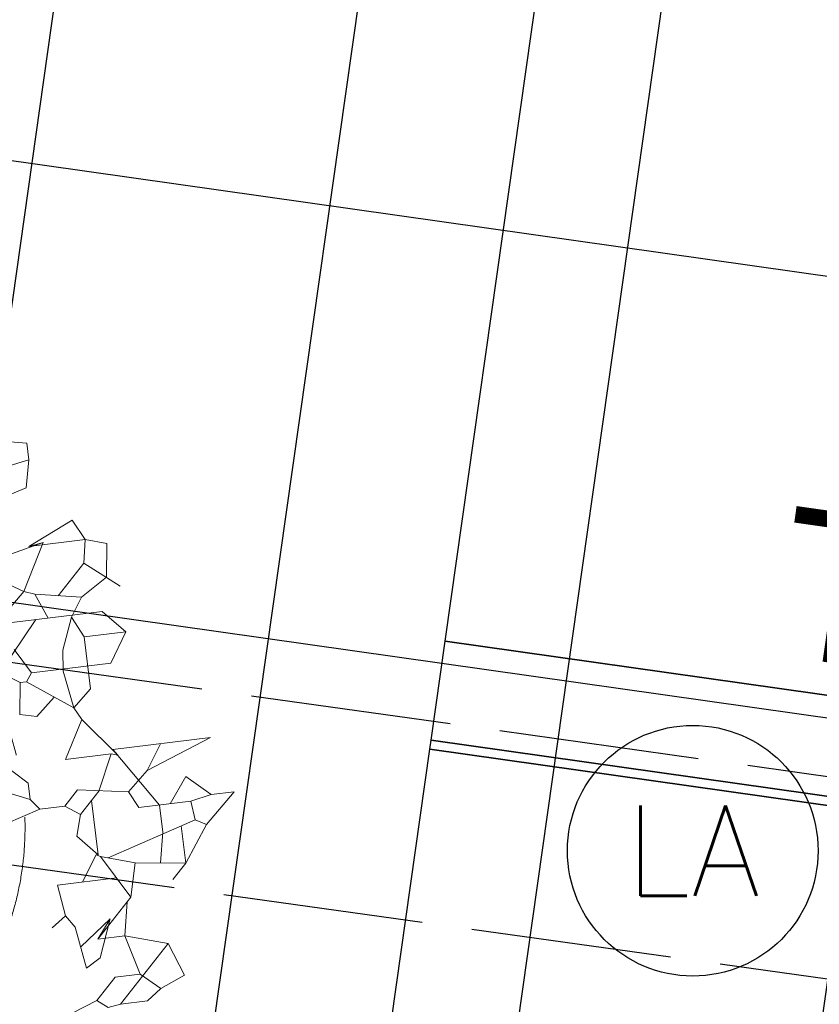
# Model space of a CAD drawing. Header units: millimetres. Extents: x -4107 to 114693, y -37499 to 54671.
# Tile 43 of 156: x 62894 to 64489, y -15047 to -13083. Entities that reach past the tile are written whole.
import ezdxf
from ezdxf.enums import TextEntityAlignment as Align

# ---------------------------------------------------------------- set-up
doc = ezdxf.new("R2010")
doc.units = ezdxf.units.MM
doc.header["$LTSCALE"] = 50
doc.linetypes.add('$0$B0201', pattern=[20, 12.5, -2.5, 2.5, -2.5])
doc.linetypes.add('XREF_06_Vloergoot installaties$0$E_GOOT5', pattern=[10, 8, -2])
for name, color, linetype in [('FOK_ BRANDSLANGHASPELS', 2, 'Continuous'), ('FOK_02B_SOLIDS', 253, 'Continuous'), ('FOK_05---_TEKST_25', 2, 'Continuous'), ('FOK_22_BINNENWANDEN', 2, 'Continuous'), ('FOK_72_VAST MEUBILAIR', 1, 'Continuous'), ('XREF_06_PLAFOND$0$AA35RJ8-_HWOLCEMENT', 242, 'Continuous'), ('XREF_06_PLAFOND$0$AI45----_PLAFONDAFW', 2, 'Continuous'), ('XREF_06_Sprinkler installatie$0$WL524---', 4, 'Continuous'), ('XREF_06_verlichting$0$EL6311--', 3, 'Continuous'), ('XREF_06_Vloergoot installaties$0$EL6131--_VG', 3, 'Continuous')]:
    doc.layers.add(name, color=color, linetype=linetype)
doc.layers.add('FOK_92_BEPLANTING', color=62, linetype='$0$B0201', lineweight=5)
doc.styles.add('XREF_06_verlichting$0$BURO-018', font='simplex.shx', dxfattribs={"height": 180})

# ---------------------------------------------------------------- blocks, each defined once
blk = doc.blocks.new('XREF_06_Sprinkler installatie')
at = {"layer": 'XREF_06_Sprinkler installatie$0$WL524---'}
blk.add_line((61193.5, -13125), (69784.7, -14341.6), dxfattribs=at)
blk = doc.blocks.new('XREF_06_Vloergoot installaties')
at = {"layer": 'XREF_06_Vloergoot installaties$0$EL6131--_VG', "linetype": 'XREF_06_Vloergoot installaties$0$E_GOOT5'}
for p, q in [((61870.4, -14223.5), (67821.2, -15056.5)), ((61815, -14619.6), (67765.7, -15452.6))]:
    blk.add_line(p, q, dxfattribs=at)
blk = doc.blocks.new('XREF_06_PLAFOND')
at = {"layer": 'XREF_06_PLAFOND$0$AA35RJ8-_HWOLCEMENT'}
h = blk.add_hatch(dxfattribs=at)
h.set_pattern_fill('AR-SAND', color=3, scale=100, style=0)
h.set_pattern_definition([(37.5, (0, 0), (-6.29934, 192.68238), [0, -152, 0, -170, 0, -162.5]), (7.5, (0, 0), (176.9777, 282.2146), [0, -82, 0, -137, 0, -52.5]), (327.5, (-123, 0), (311.4142, 0.5659), [0, -50, 0, -180, 0, -235]), (317.5, (-123, 0), (300.6127, 87.7676), [0, -25, 0, -118, 0, -135])])
edge = h.paths.add_edge_path()
edge.add_line((43127, -14243.3), (58419.3, -19206.1))
edge.add_line((58419.3, -19206.1), (67730.9, 8108.9))
edge.add_arc((59883.2, 10784.2), 8291.1, 341.17601, 446.91022)
edge.add_line((60330.1, 19063.2), (33916.8, 20627.6))
edge.add_line((33916.8, 20627.6), (34420, 20584.8))
edge.add_line((34420, 20584.8), (35543.9, 20485.6))
edge.add_line((35543.9, 20485.6), (36683.3, 20381.7))
edge.add_line((36683.3, 20381.7), (37848.9, 20273.2))
edge.add_line((37848.9, 20273.2), (39050.9, 20148.3))
edge.add_line((39050.9, 20148.3), (40285.1, 19981.6))
edge.add_line((40285.1, 19981.6), (41548.6, 19763.1))
edge.add_line((41548.6, 19763.1), (42829.4, 19472.5))
edge.add_line((42829.4, 19472.5), (44122.5, 19109))
edge.add_line((44122.5, 19109), (45423.2, 18664.8))
edge.add_line((45423.2, 18664.8), (46722.2, 18132.5))
edge.add_line((46722.2, 18132.5), (48008.4, 17504))
edge.add_line((48008.4, 17504), (49268.4, 16772.4))
edge.add_line((49268.4, 16772.4), (50485.1, 15932))
edge.add_line((50485.1, 15932), (51639.9, 14978.6))
edge.add_line((51639.9, 14978.6), (52710, 13913.1))
edge.add_line((52710, 13913.1), (53675.1, 12736.9))
edge.add_line((53675.1, 12736.9), (54512.8, 11458.3))
edge.add_line((54512.8, 11458.3), (55208.8, 10080.1))
edge.add_line((55208.8, 10080.1), (55817.1, 8209.2))
edge.add_line((55817.1, 8209.2), (56064.8, 6685.2))
edge.add_line((56064.8, 6685.2), (56139.2, 5158.4))
edge.add_line((56139.2, 5158.4), (56050.4, 3639.5))
edge.add_line((56050.4, 3639.5), (55811.6, 2148.5))
edge.add_line((55811.6, 2148.5), (55438.3, 698.3))
edge.add_line((55438.3, 698.3), (54948.5, -697))
edge.add_line((54948.5, -697), (54359.8, -2029.7))
edge.add_line((54359.8, -2029.7), (53689, -3294.4))
edge.add_line((53689, -3294.4), (52951.5, -4489))
edge.add_line((52951.5, -4489), (52160.9, -5613.2))
edge.add_line((52160.9, -5613.2), (51328.7, -6667.7))
edge.add_line((51328.7, -6667.7), (50463.8, -7656))
edge.add_line((50463.8, -7656), (49570.4, -8575.7))
edge.add_line((49570.4, -8575.7), (48670.3, -9436.4))
edge.add_line((48670.3, -9436.4), (47771.6, -10244.3))
edge.add_line((47771.6, -10244.3), (46892.7, -11017.6))
edge.add_line((46892.7, -11017.6), (46032.2, -11771.8))
edge.add_line((46032.2, -11771.8), (45181.6, -12512.9))
edge.add_line((45181.6, -12512.9), (44331, -13249.4))
edge.add_line((44331, -13249.4), (43127, -14243.3))
h.paths.add_polyline_path([(59430.2, 12248.2), (59662.8, 12964.9), (60019.5, 12849.2), (59786.9, 12132.4)], flags=24)
h.paths.add_polyline_path([(60617.2, 10425.5), (61333.9, 10192.8), (61218.2, 9836.1), (60501.4, 10068.8)], flags=24)
at = {"layer": 'XREF_06_PLAFOND$0$AI45----_PLAFONDAFW'}
h = blk.add_hatch(dxfattribs=at)
h.set_pattern_fill('_USER,_O', color=256, scale=1800, pattern_type=0)
h.set_pattern_definition([(351.94, (60508.5, -17546.5), (252.38, 1782.22), [])])
edge = h.paths.add_edge_path(flags=16)
edge.add_arc((41622.2, 26897.4), 5449.9, 0, 180)
edge.add_arc((41622.2, 26897.4), 5449.9, 180, 360)
h.paths.add_polyline_path([(49833.5, 30277.3), (51633.5, 30277.3), (51633.5, 27677.3), (49833.5, 27677.3)], flags=16)
edge = h.paths.add_edge_path(flags=16)
edge.add_arc((86127.3, 26613.5), 3800, 0, 180)
edge.add_arc((86127.3, 26613.5), 3800, 180, 360)
edge = h.paths.add_edge_path(flags=16)
edge.add_arc((74998.8, -10766.8), 5450, 0, 180)
edge.add_arc((74998.8, -10766.8), 5450, 180, 360)
edge = h.paths.add_edge_path()
edge.add_arc((59888.1, 10791.1), 9323.9, 341.24236, 446.62909)
edge.add_line((60436.4, 20098.9), (31243.3, 21827.8))
edge.add_line((31243.3, 21827.8), (28955.1, 21950.5))
edge.add_line((28955.1, 21950.5), (30807, 36094.7))
edge.add_line((30807, 36094.7), (95373.9, 36094.7))
edge.add_line((95373.9, 36094.7), (86392.8, -27327.7))
edge.add_line((86392.8, -27327.7), (59702.3, -18665.8))
edge.add_line((59702.3, -18665.8), (68716.8, 7792.9))
h = blk.add_hatch(dxfattribs=at)
h.set_pattern_fill('_USER,_O', color=256, scale=600, angle=90, pattern_type=0)
h.set_pattern_definition([(81.94, (95317.84, 35698.9), (-594.073, 84.126), [])])
edge = h.paths.add_edge_path(flags=16)
edge.add_arc((86127.3, 26613.5), 3800, 0, 360)
edge = h.paths.add_edge_path(flags=16)
edge.add_arc((74998.8, -10766.8), 5450, 0, 360)
edge = h.paths.add_edge_path(flags=16)
edge.add_arc((41622.2, 26897.4), 5449.9, 0, 360)
h.paths.add_polyline_path([(49933.5, 30177.3), (51533.5, 30177.3), (51533.5, 27777.3), (49933.5, 27777.3)], flags=16)
edge = h.paths.add_edge_path()
edge.add_arc((59888.1, 10791.1), 9323.9, 341.24236, 446.62909)
edge.add_line((60436.4, 20098.9), (31243.3, 21827.8))
edge.add_line((31243.3, 21827.8), (28955.1, 21950.5))
edge.add_line((28955.1, 21950.5), (30807, 36094.7))
edge.add_line((30807, 36094.7), (95373.9, 36094.7))
edge.add_line((95373.9, 36094.7), (86392.8, -27327.7))
edge.add_line((86392.8, -27327.7), (59702.3, -18665.8))
edge.add_line((59702.3, -18665.8), (68716.8, 7792.9))
blk = doc.blocks.new('XREF_06_verlichting$0$1115B3A')
at = {"color": 0, "linetype": 'Continuous'}
blk.add_circle((0, 0), 2.5, dxfattribs=at)
at = {"color": 0, "linetype": 'Continuous', "style": 'XREF_06_verlichting$0$BURO-018'}
for tag, p in [('E_GKAST', (0, 8)), ('E_GROEP', (0, 5)), ('E_SGROEP', (4.5, 5)), ('E_ARMCODE', (0, 0)), ('E_SLET', (4.5, -1))]:
    blk.add_attdef(tag, text='', height=1.8, dxfattribs=at).set_placement(p, align=Align.MIDDLE)
blk = doc.blocks.new('XREF_06_verlichting')
at = {"layer": 'XREF_06_verlichting$0$EL6311--'}
ref = blk.add_blockref('XREF_06_verlichting$0$1115B3A', (64236.3, -14740.5), dxfattribs=dict(at, xscale=100, yscale=100, zscale=100))
ref.add_attrib('E_ARMCODE', 'LA', dxfattribs={"layer": '0', "color": 1, "linetype": 'Continuous', "height": 180, "style": 'XREF_06_verlichting$0$BURO-018'}).set_placement((64236.3, -14740.5), align=Align.MIDDLE)
blk = doc.blocks.new('A$C4D8164B4')
at = {"layer": 'FOK_ BRANDSLANGHASPELS', "color": 2}
blk.add_circle((20000, 20000), 20000, dxfattribs=at)
blk = doc.blocks.new('A$C64361900')
at = {"layer": 'FOK_72_VAST MEUBILAIR', "color": 253}
blk.add_lwpolyline([(4151.6, 4603.4), (3703, 1435), (138.5, 1939.7), (587.2, 5108.1)], close=True, dxfattribs=at)
at = {"layer": 'FOK_72_VAST MEUBILAIR'}
for points in [[(3703, 1435), (3674.9, 1236.9), (110.5, 1741.7), (138.5, 1939.7)], [(3674.9, 1236.9), (3672.4, 1219.1), (108, 1723.9), (110.5, 1741.7)], [(3672.4, 1219.1), (3567.2, 476.5), (2.8, 981.3), (108, 1723.9)]]:
    blk.add_lwpolyline(points, close=True, dxfattribs=at)
at = {"layer": 'FOK_05---_TEKST_25', "insert": (830.6, 2210.2), "char_height": 300, "width": 57960.996, "attachment_point": 1, "rotation": 351.94}
blk.add_mtext('{\\fCentury Gothic|b0|i0|c0|p34;TV-SCHERM}', dxfattribs=at)
blk = doc.blocks.new('BA016')
at = {"color": 0}
for p, q in [((1168.4, 1363.13335), (1253.06665, 1346.2)), ((1253.06665, 1346.2), (1253.06665, 1278.46665)), ((1058.33335, 1244.6), (1253.06665, 1278.46665)), ((1253.06665, 1278.46665), (1227.66665, 1168.4)), ((1227.66665, 1168.4), (1016, 1109.13335)), ((1210.73335, 931.33335), (1397, 1016)), ((1397, 1016), (1439.33335, 931.33335)), ((1270, 939.8), (1117.6, 905.93335)), ((1270, 939.8), (1168.4, 753.53335)), ((1270, 939.8), (1210.73335, 931.33335)), ((1210.73335, 931.33335), (1439.33335, 931.33335)), ((1439.33335, 931.33335), (1422.4, 838.2)), ((1439.33335, 931.33335), (1524, 905.93335)), ((1524, 905.93335), (1507.06665, 770.46665)), ((1168.4, 753.53335), (1016, 846.66665)), ((1422.4, 838.2), (1303.86665, 719.66665)), ((1422.4, 838.2), (1557.86665, 728.13335)), ((1507.06665, 770.46665), (1397, 702.73335)), ((939.8, 541.86665), (1168.4, 753.53335)), ((1168.4, 753.53335), (1210.73335, 736.6)), ((1210.73335, 736.6), (1253.06665, 635)), ((1397, 702.73335), (1210.73335, 736.6)), ((1397, 702.73335), (1346.2, 626.53335)), ((939.8, 635), (1473.2, 635)), ((1202.26665, 635), (1032.93335, 440.26665)), ((1346.2, 626.53335), (1295.4, 499.53335)), ((1346.2, 626.53335), (1388.53335, 541.86665)), ((1473.2, 635), (1557.86665, 541.86665)), ((1100.66665, 524.93335), (1159.93335, 423.33335)), ((1557.86665, 541.86665), (1388.53335, 541.86665)), ((1388.53335, 541.86665), (1388.53335, 330.2)), ((1557.86665, 541.86665), (1481.66665, 423.33335)), ((1295.4, 499.53335), (1286.93335, 414.86665)), ((1032.93335, 440.26665), (1109.13335, 389.46665)), ((1159.93335, 423.33335), (1134.53335, 389.46665)), ((1481.66665, 423.33335), (1159.93335, 423.33335)), ((1286.93335, 414.86665), (1312.33335, 262.46665)), ((1109.13335, 389.46665), (1092.2, 262.46665)), ((1109.13335, 389.46665), (1134.53335, 389.46665)), ((1134.53335, 389.46665), (1312.33335, 262.46665)), ((1388.53335, 330.2), (1312.33335, 262.46665)), ((1159.93335, 245.53335), (1238.3967, 315.27855)), ((1092.2, 262.46665), (1159.93335, 245.53335)), ((1312.33335, 262.46665), (1337.73335, 211.66665)), ((1337.73335, 211.66665), (1253.06665, 59.26665)), ((1337.73335, 211.66665), (1464.73335, 50.8)), ((922.86665, 143.93335), (1092.2, -16.93335)), ((1253.06665, 59.26665), (1439.33335, 59.26665)), ((1439.33335, 59.26665), (1371.6, -84.66665)), ((1439.33335, 59.26665), (1464.73335, 50.8)), ((1447.8, 76.2), (1608.66665, -169.33335)), ((1845.73335, 76.2), (1447.8, 76.2)), ((1464.73335, 50.8), (1447.8, 76.2)), ((1642.53335, 76.2), (1574.8, -25.4)), ((1574.8, -25.4), (1845.73335, 76.2)), ((939.8, -16.93335), (1092.2, -84.66665)), ((1092.2, -16.93335), (1092.2, -84.66665)), ((1574.8, -25.4), (1490.13335, -101.6)), ((1286.93335, -67.73335), (1227.66665, -127)), ((1490.13335, -101.6), (1286.93335, -67.73335)), ((1727.2, -67.73335), (1651, -169.33335)), ((1820.33335, -152.4), (1727.2, -67.73335)), ((1092.2, -84.66665), (1126.06665, -127)), ((1371.6, -84.66665), (1286.93335, -169.33335)), ((1337.73335, -118.53335), (1337.73335, -338.66665)), ((1490.13335, -101.6), (1524, -169.33335)), ((1126.06665, -127), (982.13335, -169.33335)), ((1126.06665, -127), (1227.66665, -127)), ((1227.66665, -127), (1286.93335, -169.33335)), ((1820.33335, -152.4), (1735.66665, -169.33335)), ((1913.46665, -152.4), (1786.46665, -270.93335)), ((1820.33335, -152.4), (1913.46665, -152.4)), ((1286.93335, -169.33335), (1261.53335, -254)), ((1524, -169.33335), (1735.66665, -169.33335)), ((1608.66665, -169.33335), (1608.66665, -279.4)), ((1735.66665, -169.33335), (1744.13335, -245.53335)), ((1261.53335, -254), (1337.73335, -338.66665)), ((1744.13335, -245.53335), (1376.62395, -356.6408)), ((1684.86665, -263.45115), (1684.86665, -414.86665)), ((1786.46665, -270.93335), (1684.86665, -414.86665)), ((1744.13335, -245.53335), (1786.46665, -270.93335)), ((1608.66665, -279.4), (1584.0927, -402.2699)), ((1329.26665, -338.66665), (1261.53335, -440.26665)), ((1337.73335, -338.66665), (1329.26665, -338.66665)), ((1329.26665, -338.66665), (1346.2, -347.13335)), ((1346.2, -347.13335), (1447.8, -524.93335)), ((1481.66665, -389.46665), (1346.2, -347.13335)), ((1481.66665, -389.46665), (1447.8, -524.93335)), ((1481.66665, -389.46665), (1684.86665, -414.86665)), ((1684.86665, -414.86665), (1625.6, -474.13335)), ((1159.93335, -440.26665), (1176.86665, -567.26665)), ((1399.41905, -440.26665), (1159.93335, -440.26665)), ((1447.8, -524.93335), (1295.4, -677.33335)), ((1430.86665, -541.86665), (1405.46665, -677.33335)), ((1176.86665, -567.26665), (1117.6, -609.6)), ((1176.86665, -567.26665), (1210.73335, -618.06665)), ((1210.73335, -618.06665), (1236.13335, -787.4)), ((1223.00525, -699.8794), (1354.66665, -601.13335)), ((1295.4, -677.33335), (1354.66665, -601.13335)), ((1295.4, -753.53335), (1354.66665, -601.13335)), ((1295.4, -677.33335), (1405.46665, -677.33335)), ((1405.46665, -677.33335), (1574.8, -728.13335)), ((1405.46665, -677.33335), (1447.8, -838.2)), ((1236.13335, -787.4), (1295.4, -753.53335)), ((1574.8, -728.13335), (1354.66665, -948.26665)), ((1574.8, -728.13335), (1625.6, -863.6)), ((1346.2, -838.2), (1261.53335, -922.86665)), ((1447.8, -838.2), (1346.2, -838.2)), ((1447.8, -838.2), (1524, -905.93335)), ((1625.6, -863.6), (1524, -905.93335)), ((1524, -905.93335), (1464.73335, -948.26665)), ((1261.53335, -922.86665), (982.13335, -1024.46665)), ((1261.53335, -922.86665), (1303.86665, -956.73335)), ((1354.66665, -948.26665), (1303.86665, -956.73335)), ((1464.73335, -948.26665), (1354.66665, -948.26665))]:
    blk.add_line(p, q, dxfattribs=at)
blk = doc.blocks.new('A$C745C0ED7')
at = {"color": 252}
blk.add_blockref('BA016', (2048.9, 1778), dxfattribs=at)
blk = doc.blocks.new('plant')
at = {"layer": 'FOK_92_BEPLANTING'}
blk.add_circle((0, 0), 600, dxfattribs=at)
at = {"layer": 'FOK_92_BEPLANTING', "color": 252, "xscale": 0.4938357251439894, "yscale": 0.4938357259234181, "zscale": 0.4938357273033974, "rotation": 6.939525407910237}
blk.add_blockref('A$C745C0ED7', (-828.5, -962.2), dxfattribs=at)

msp = doc.modelspace()

# ---------------------------------------------------------------- block references
for name in ['XREF_06_Sprinkler installatie', 'XREF_06_Sprinkler installatie', 'XREF_06_PLAFOND', 'XREF_06_PLAFOND', 'XREF_06_Vloergoot installaties', 'XREF_06_Vloergoot installaties']:
    msp.add_blockref(name, (0, 0))
at = {"layer": 'FOK_02B_SOLIDS'}
for name, p in [('A$C64361900', (63603.9, -16261.8)), ('plant', (62304.3, -14693.9))]:
    msp.add_blockref(name, p, dxfattribs=at)
at = {"layer": 'FOK_22_BINNENWANDEN'}
msp.add_blockref('XREF_06_verlichting', (0, 0), dxfattribs=at)
at = {"layer": 'FOK_22_BINNENWANDEN', "color": 5}
for p in [(62903.1, -17201.9), (58068.5, -37498.6)]:
    msp.add_blockref('A$C4D8164B4', p, dxfattribs=at)

doc.saveas('drawing.dxf')
